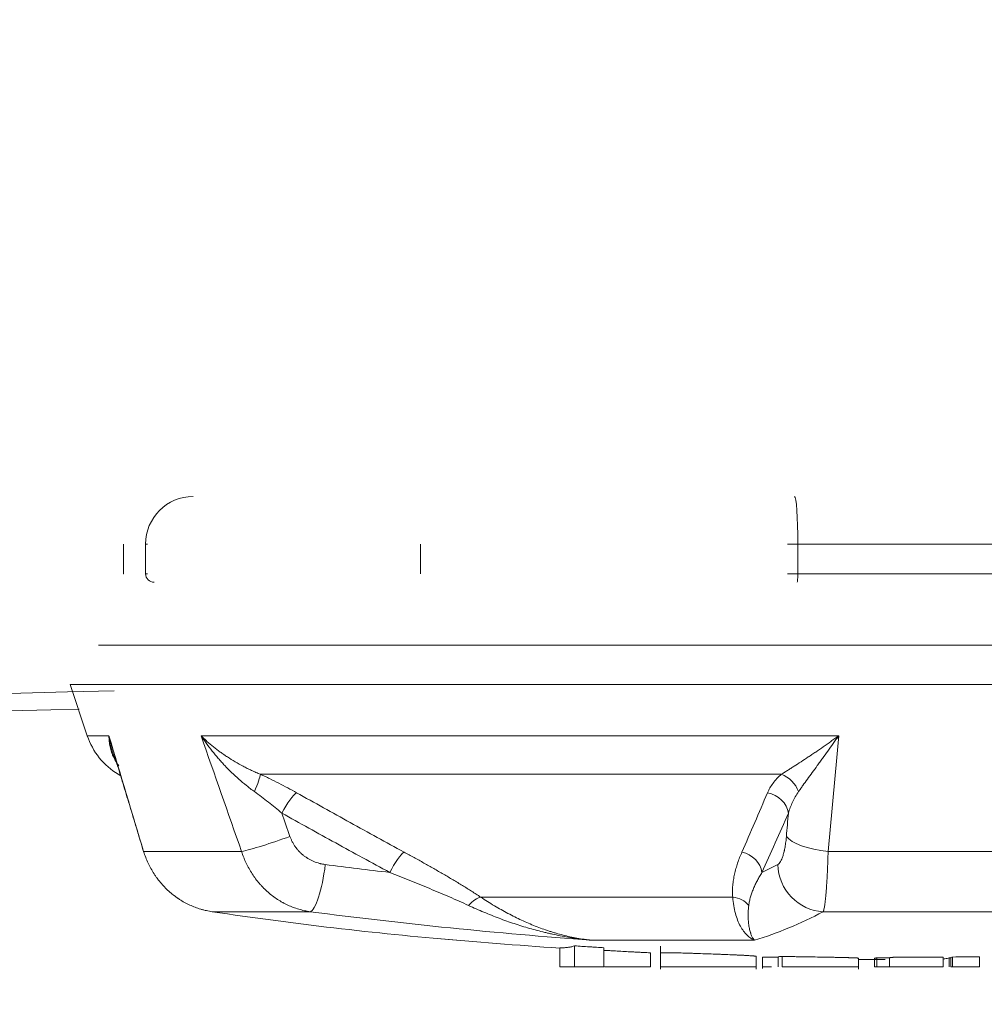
# Model space of a CAD drawing. Header units: millimetres. Extents: x 0 to 594, y 0 to 420.
# Tile 151 of 256: x 225.07 to 227.1, y 347.4 to 349.46. Entities that reach past the tile are written whole.
import ezdxf

# ---------------------------------------------------------------- set-up
doc = ezdxf.new("R2010")
doc.units = ezdxf.units.MM
doc.layers.add('1', color=7, linetype='Continuous', true_color=0xffffff)
doc.styles.add('Arial Unicode MS', font='txt')
doc.dimstyles.get("Standard").update_dxf_attribs({"dimtxt": 0.18, "dimasz": 0.18, "dimexe": 0.18, "dimexo": 0.0625, "dimgap": 0.09, "dimtad": 0, "dimtih": 1, "dimtoh": 1, "dimdec": 4, "dimzin": 0, "dimdsep": 46, "dimtxsty": 'Standard', "dimcen": 0.09, "dimadec": 0, "dimazin": 0, "dimtfac": 1, "dimtdec": 4, "dimtofl": 0, "dimtmove": 0, "dimatfit": 3, "dimfxl": 0, "dimtolj": 1, "dimtzin": 0, "dimarcsym": 0})

# ---------------------------------------------------------------- blocks, each defined once
blk = doc.blocks.new('_U2')
at = {"layer": '1', "color": 18, "lineweight": 13}
for p, q in [((142.3008, 334.4792), (142.3008, 394.7968)), ((368.28, 363.0393), (368.28, 394.7968)), ((142.3008, 392.7968), (235.4192, 392.7968)), ((368.28, 392.7968), (275.1617, 392.7968))]:
    blk.add_line(p, q, dxfattribs=at)
at = {"layer": '1', "color": 18}
for points in [[(142.3008, 392.7968), (145.8008, 393.7346), (145.8008, 391.8589)], [(368.28, 392.7968), (364.78, 391.8589), (364.78, 393.7346)]]:
    blk.add_solid(points, dxfattribs=at)
at = {"layer": '1', "color": 18, "linetype": 'Continuous', "lineweight": 13, "char_height": 2.5, "attachment_point": 7, "line_spacing_factor": 1.047437, "style": 'Arial Unicode MS'}
for s, insert in [('\\fArial Unicode MS|b0|i0;\\W1.0000; LIFT POINT SPAN', (244.1567, 390.9192)), ('\\fArial Unicode MS|b0|i0;\\W1.0000;4.5', (237.0517, 390.9192))]:
    blk.add_mtext(s, dxfattribs=dict(at, insert=insert))

msp = doc.modelspace()

# ---------------------------------------------------------------- linework, layer by layer
at = {"layer": '1', "color": 155, "linetype": 'Continuous', "lineweight": 18}
for p, q in [((225.2928, 348.3629), (225.2928, 348.3009)), ((228.6347, 348.1507), (225.2398, 348.1507)), ((225.1805, 348.0684), (225.2166, 347.9607)), ((225.2816, 347.8797), (225.2867, 347.8766)), ((225.3326, 347.7242), (225.3348, 347.7175)), ((225.6841, 347.5912), (225.4788, 347.5912)), ((227.3108, 347.5912), (226.7607, 347.5912)), ((226.2077, 347.4757), (226.2077, 347.5155)), ((226.2388, 347.4757), (226.2388, 347.5195)), ((226.3004, 347.4757), (226.3004, 347.5156)), ((226.4193, 347.5192), (226.4193, 347.4709)), ((226.3982, 347.4757), (226.3982, 347.5049)), ((226.6202, 347.4709), (226.6202, 347.4975)), ((226.633, 347.4958), (226.633, 347.4718)), ((226.6664, 347.4757), (226.6664, 347.4967)), ((226.6745, 347.4757), (226.6745, 347.4974)), ((226.8729, 347.4757), (226.8729, 347.4942)), ((226.8994, 347.4757), (226.8994, 347.4941)), ((227.0123, 347.4757), (227.0123, 347.496)), ((227.0251, 347.4757), (227.0251, 347.4942)), ((227.0285, 347.4942), (227.0251, 347.4942)), ((227.0285, 347.4757), (227.0285, 347.4951)), ((227.0318, 347.4757), (227.0318, 347.4961)), ((227.0885, 347.4757), (227.0885, 347.4967)), ((226.8346, 347.4704), (226.8346, 347.4937)), ((226.8681, 347.4757), (226.8681, 347.4934)), ((226.8729, 347.4757), (226.8994, 347.4757)), ((226.9967, 347.4757), (227.0001, 347.4757)), ((227.0285, 347.4757), (227.0318, 347.4757)), ((227.0318, 347.4757), (227.0885, 347.4757))]:
    msp.add_line(p, q, dxfattribs=at)
at = {"layer": '1', "color": 155, "linetype": 'Continuous', "lineweight": 13}
for p, q in [((225.3389, 348.3009), (225.3389, 348.3629)), ((225.3428, 348.3629), (225.3389, 348.3629)), ((225.916, 348.3629), (225.916, 348.3009)), ((226.7074, 348.3629), (226.6855, 348.3629)), ((227.3863, 348.3629), (226.7074, 348.3629)), ((226.7074, 348.3629), (226.7074, 348.3009)), ((225.2928, 348.3009), (225.293, 348.3009)), ((225.3389, 348.3009), (225.3428, 348.3009)), ((226.7074, 348.3009), (226.6855, 348.3009)), ((226.7074, 348.3009), (227.3863, 348.3009)), ((228.694, 348.0684), (225.1805, 348.0684)), ((225.262, 347.9607), (225.2166, 347.9607)), ((225.4552, 347.9607), (226.7932, 347.9607)), ((226.6727, 347.8797), (225.5798, 347.8797)), ((225.3348, 347.7175), (225.5404, 347.7175)), ((226.7709, 347.7175), (227.3216, 347.7175)), ((226.0419, 347.6218), (226.5709, 347.6218)), ((226.6164, 347.5314), (226.2735, 347.5314))]:
    msp.add_line(p, q, dxfattribs=at)
at = {"layer": '1', "color": 155, "linetype": 'Continuous', "lineweight": 18}
for centre, radius, start, end in [((225.3588, 348.0083), 0.15, 198.5, 239), ((226.9373, 358.5407), 11.05, 264.83506, 266.21464), ((226.9373, 358.5407), 11.05, 269.4679, 269.75642)]:
    msp.add_arc(centre, radius, start, end, dxfattribs=at)
at = {"layer": '1', "color": 155, "linetype": 'Continuous', "lineweight": 13}
for centre, major_axis, ratio, start_param, end_param in [((225.4387, 348.3629), (0, -0.1), 0.997723, 3.141593, 4.712389), ((226.7006, 348.3629), (0, 0.1), 0.06744, 4.712389, 6.283185), ((225.3569, 348.3009), (0, -0.018), 0.997723, 4.712389, 6.283185), ((226.7061, 348.3009), (0, 0.018), 0.06744, 3.141593, 4.712389), ((225.5587, 347.8368), (0.0207, 0.0455), 0.101867, 4.901398, 5.982234), ((226.6686, 347.8368), (-0.0323, 0.0381), 0.771767, 4.275849, 5.356685), ((225.635, 347.7982), (0.0244, 0.0436), 0.180429, 0.315661, 1.671268), ((226.6391, 347.7982), (-0.0458, 0.0201), 0.851832, 3.616823, 4.97243), ((225.6212, 347.7492), (0.0945, 0.0328), 0.068861, 3.662317, 4.90786), ((226.7805, 347.7492), (-0.0996, 0.0085), 0.325102, 0.25623, 1.501773), ((225.8615, 347.6736), (0.0238, 0.044), 0.181805, 0.345328, 1.668678), ((226.5836, 347.6736), (-0.0455, 0.0206), 0.858329, 3.627599, 4.950949), ((225.6954, 347.6903), (0.0129, 0.0992), 0.204001, 3.215611, 4.738862), ((227.0648, 358.5407), (0, 10.9376), 0.978628, 3.015243, 3.027963), ((226.3349, 358.5407), (0, -10.9376), 0.239668, 0.113629, 0.126349), ((226.7623, 347.6903), (-0.0468, 0.0884), 0.963116, 1.098817, 2.622068), ((226.0231, 347.579), (0.0276, 0.0417), 0.412805, 0.3968, 1.212326), ((226.5632, 347.579), (-0.0498, -0.0042), 0.863449, 3.670119, 4.485646)]:
    msp.add_ellipse(centre, major_axis=major_axis, ratio=ratio, start_param=start_param, end_param=end_param, dxfattribs=at)
at = {"layer": '1', "color": 155, "linetype": 'Continuous', "lineweight": 18}
for centre, major_axis, ratio, start_param, end_param in [((226.66, 358.5407), (0, 11.0375), 0.849276, 3.015243, 3.07008), ((227.0453, 358.5407), (0, -11.0375), 0.978628, 6.156836, 6.211673), ((226.4274, 358.5407), (0, 11.0375), 0.239668, 3.213105, 3.267942), ((226.9553, 358.5407), (0, -11.0468), 0.997723, 6.27571, 6.27811)]:
    msp.add_ellipse(centre, major_axis=major_axis, ratio=ratio, start_param=start_param, end_param=end_param, dxfattribs=at)
for points, knots in [([(218.7372, 347.8685), (218.8269, 347.8714), (221.0051, 347.9414), (223.1838, 348.0028), (225.2732, 348.0552)], [0, 0, 0, 0, 0.041184, 1, 1, 1, 1]), ([(225.2826, 347.8977), (225.2805, 347.9004), (225.2786, 347.9032), (225.2749, 347.9092), (225.2731, 347.9126), (225.2711, 347.9169), (225.2707, 347.9177), (225.2702, 347.919), (225.27, 347.9195), (225.2696, 347.9203), (225.2687, 347.9225), (225.2679, 347.9247), (225.2662, 347.9301), (225.2652, 347.9338), (225.2636, 347.9412), (225.2631, 347.945), (225.2625, 347.9508), (225.2622, 347.9537), (225.2621, 347.9572), (225.262, 347.9589), (225.262, 347.9598), (225.262, 347.9602), (225.262, 347.9604), (225.262, 347.9604), (225.262, 347.9605), (225.262, 347.9606), (225.262, 347.9607)], [0, 0, 0, 0, 0.149298, 0.149298, 0.319439, 0.319439, 0.361974, 0.361974, 0.383241, 0.383241, 0.404509, 0.489579, 0.489579, 0.659719, 0.659719, 0.82986, 0.82986, 0.91493, 0.957465, 0.978732, 0.989366, 0.994683, 0.994683, 0.997342, 0.997342, 1, 1, 1, 1]), ([(225.262, 347.9607), (225.262, 347.9606), (225.2621, 347.9605), (225.2621, 347.9603), (225.2621, 347.9602), (225.2621, 347.9602), (225.2621, 347.96), (225.2622, 347.9595), (225.2624, 347.9583), (225.2628, 347.9559), (225.2637, 347.9512), (225.2645, 347.9471), (225.2663, 347.9391), (225.2676, 347.9338), (225.2706, 347.9234), (225.2727, 347.9169), (225.2751, 347.9105), (225.276, 347.908), (225.2765, 347.9067), (225.278, 347.9029), (225.2791, 347.9005), (225.2802, 347.8979), (225.2802, 347.8978), (225.2803, 347.8978)], [0, 0, 0, 0, 0.003892, 0.005837, 0.005837, 0.007783, 0.007783, 0.015567, 0.031133, 0.062267, 0.124533, 0.249066, 0.249066, 0.498132, 0.498132, 0.747198, 0.809465, 0.809465, 0.871731, 0.871731, 0.996264, 0.996264, 1, 1, 1, 1]), ([(225.5671, 347.8433), (225.5643, 347.8454), (225.5586, 347.8496), (225.5531, 347.8539), (225.545, 347.8604), (225.5397, 347.8649), (225.5294, 347.874), (225.5244, 347.8787), (225.5146, 347.8882), (225.5098, 347.893), (225.5028, 347.9005), (225.5005, 347.9029), (225.4971, 347.9067), (225.4959, 347.908), (225.4937, 347.9105), (225.4881, 347.9169), (225.4785, 347.9285), (225.4704, 347.9391), (225.4646, 347.9471), (225.4617, 347.9512), (225.4584, 347.9559), (225.4568, 347.9583), (225.456, 347.9595), (225.4557, 347.96), (225.4555, 347.9602), (225.4555, 347.9602), (225.4554, 347.9603), (225.4554, 347.9605), (225.4553, 347.9606), (225.4552, 347.9607)], [0, 0, 0, 0, 0.0625, 0.125, 0.125, 0.25, 0.25, 0.375, 0.375, 0.5, 0.5, 0.5625, 0.5625, 0.59375, 0.59375, 0.625, 0.75, 0.875, 0.875, 0.9375, 0.96875, 0.984375, 0.992188, 0.996094, 0.996094, 0.99707, 0.99707, 0.998047, 1, 1, 1, 1]), ([(225.4552, 347.9607), (225.4553, 347.9606), (225.4553, 347.9605), (225.4555, 347.9604), (225.4555, 347.9604), (225.4557, 347.9602), (225.4561, 347.9598), (225.457, 347.9589), (225.4588, 347.9572), (225.4624, 347.9537), (225.4655, 347.9508), (225.472, 347.945), (225.4809, 347.9374), (225.4905, 347.9301), (225.4979, 347.9247), (225.501, 347.9225), (225.5042, 347.9203), (225.5055, 347.9195), (225.5061, 347.919), (225.5081, 347.9177), (225.5094, 347.9169), (225.5159, 347.9126), (225.5213, 347.9092), (225.5322, 347.9028), (225.5378, 347.8996), (225.5464, 347.8951), (225.5522, 347.8921), (225.5612, 347.8878), (225.5704, 347.8836), (225.5766, 347.881), (225.5798, 347.8797)], [0, 0, 0, 0, 0.001953, 0.001953, 0.003906, 0.003906, 0.007813, 0.015625, 0.03125, 0.0625, 0.125, 0.125, 0.25, 0.375, 0.375, 0.4375, 0.453125, 0.453125, 0.46875, 0.46875, 0.5, 0.5, 0.625, 0.625, 0.75, 0.75, 0.8125, 0.875, 0.9375, 1, 1, 1, 1]), ([(226.6727, 347.8797), (226.6748, 347.881), (226.6791, 347.8836), (226.6857, 347.8878), (226.6926, 347.8921), (226.6973, 347.8951), (226.7044, 347.8996), (226.7092, 347.9028), (226.7191, 347.9092), (226.7241, 347.9126), (226.7305, 347.9169), (226.7318, 347.9177), (226.7338, 347.919), (226.7344, 347.9195), (226.7357, 347.9203), (226.739, 347.9225), (226.7422, 347.9247), (226.7501, 347.9301), (226.7554, 347.9338), (226.7661, 347.9412), (226.7715, 347.945), (226.7796, 347.9508), (226.7837, 347.9537), (226.7884, 347.9572), (226.7908, 347.9589), (226.792, 347.9598), (226.7925, 347.9602), (226.7928, 347.9604), (226.7929, 347.9604), (226.7931, 347.9605), (226.7931, 347.9606), (226.7932, 347.9607)], [0, 0, 0, 0, 0.0625, 0.125, 0.1875, 0.25, 0.25, 0.375, 0.375, 0.5, 0.5, 0.53125, 0.53125, 0.546875, 0.546875, 0.5625, 0.625, 0.625, 0.75, 0.75, 0.875, 0.875, 0.9375, 0.96875, 0.984375, 0.992188, 0.996094, 0.996094, 0.998047, 0.998047, 1, 1, 1, 1]), ([(226.7932, 347.9607), (226.7932, 347.9606), (226.7931, 347.9605), (226.793, 347.9603), (226.7929, 347.9602), (226.7929, 347.9602), (226.7927, 347.96), (226.7924, 347.9595), (226.7915, 347.9583), (226.7898, 347.9559), (226.7865, 347.9512), (226.7836, 347.9471), (226.7779, 347.9391), (226.7741, 347.9338), (226.7665, 347.9234), (226.7619, 347.9169), (226.7573, 347.9105), (226.7554, 347.908), (226.7545, 347.9067), (226.7518, 347.9029), (226.75, 347.9005), (226.7446, 347.893), (226.7411, 347.8882), (226.7342, 347.8787), (226.7308, 347.874), (226.7243, 347.8649), (226.721, 347.8604), (226.7164, 347.8539), (226.7133, 347.8496), (226.7104, 347.8454), (226.7089, 347.8433)], [0, 0, 0, 0, 0.001953, 0.00293, 0.00293, 0.003906, 0.003906, 0.007813, 0.015625, 0.03125, 0.0625, 0.125, 0.125, 0.25, 0.25, 0.375, 0.40625, 0.40625, 0.4375, 0.4375, 0.5, 0.5, 0.625, 0.625, 0.75, 0.75, 0.875, 0.875, 0.9375, 1, 1, 1, 1]), ([(225.5798, 347.8797), (225.5831, 347.8782), (225.5896, 347.8752), (225.596, 347.8721), (225.6056, 347.8675), (225.612, 347.8643), (225.6247, 347.8578), (225.6309, 347.8545), (225.6434, 347.8479), (225.6496, 347.8445), (225.6558, 347.841)], [0, 0, 0, 0, 0.125, 0.25, 0.25, 0.5, 0.5, 0.75, 0.75, 1, 1, 1, 1]), ([(226.6438, 347.841), (226.6453, 347.8445), (226.647, 347.8479), (226.6508, 347.8545), (226.6529, 347.8578), (226.6577, 347.8643), (226.6603, 347.8675), (226.6647, 347.8721), (226.6677, 347.8752), (226.671, 347.8782), (226.6727, 347.8797)], [0, 0, 0, 0, 0.25, 0.25, 0.5, 0.5, 0.75, 0.75, 0.875, 1, 1, 1, 1]), ([(225.6248, 347.7982), (225.6201, 347.8021), (225.6155, 347.806), (225.606, 347.8137), (225.6013, 347.8175), (225.5917, 347.825), (225.5868, 347.8287), (225.5771, 347.8361), (225.5721, 347.8397), (225.5671, 347.8433)], [0, 0, 0, 0, 0.25, 0.25, 0.5, 0.5, 0.75, 0.75, 1, 1, 1, 1]), ([(225.6558, 347.841), (225.6932, 347.82), (225.7307, 347.7991), (225.8058, 347.7576), (225.8434, 347.7369), (225.8811, 347.7165)], [0, 0, 0, 0, 0.5, 0.5, 1, 1, 1, 1]), ([(226.5901, 347.7165), (226.599, 347.7369), (226.608, 347.7576), (226.6259, 347.7991), (226.6348, 347.82), (226.6438, 347.841)], [0, 0, 0, 0, 0.5, 0.5, 1, 1, 1, 1]), ([(226.7089, 347.8433), (226.7064, 347.8397), (226.7041, 347.8361), (226.6999, 347.8287), (226.698, 347.825), (226.6945, 347.8175), (226.6929, 347.8137), (226.69, 347.806), (226.6887, 347.8021), (226.6876, 347.7982)], [0, 0, 0, 0, 0.25, 0.25, 0.5, 0.5, 0.75, 0.75, 1, 1, 1, 1]), ([(225.3348, 347.7175), (225.3361, 347.7133), (225.339, 347.705), (225.3441, 347.6932), (225.35, 347.6817), (225.3544, 347.6743), (225.3579, 347.6689), (225.3597, 347.6663), (225.3616, 347.6636), (225.3625, 347.6623), (225.3628, 347.6619), (225.3635, 347.661), (225.3663, 347.6572), (225.372, 347.6501), (225.3806, 347.6408), (225.3898, 347.6322), (225.3962, 347.6269), (225.4013, 347.6232), (225.4029, 347.6219), (225.4051, 347.6204), (225.4055, 347.6201), (225.4064, 347.6195), (225.4077, 347.6186), (225.4125, 347.6154), (225.4205, 347.6106), (225.4315, 347.605), (225.4428, 347.6003), (225.4506, 347.5976), (225.4556, 347.5962), (225.4566, 347.5959), (225.4586, 347.5953), (225.4596, 347.5951), (225.4626, 347.5943), (225.4686, 347.5929), (225.4747, 347.5918), (225.4788, 347.5912)], [0, 0, 0, 0, 0.0625, 0.125, 0.1875, 0.25, 0.25, 0.28125, 0.296875, 0.296875, 0.304688, 0.304688, 0.3125, 0.375, 0.4375, 0.5, 0.5625, 0.5625, 0.59375, 0.59375, 0.601563, 0.601563, 0.609375, 0.625, 0.6875, 0.75, 0.8125, 0.875, 0.875, 0.890625, 0.890625, 0.90625, 0.90625, 0.9375, 1, 1, 1, 1]), ([(225.6841, 347.5912), (225.6801, 347.5918), (225.672, 347.5932), (225.6602, 347.5963), (225.6487, 347.6002), (225.6411, 347.6034), (225.6355, 347.606), (225.6327, 347.6073), (225.6295, 347.609), (225.6281, 347.6097), (225.6272, 347.6102), (225.6268, 347.6105), (225.6227, 347.6127), (225.6155, 347.617), (225.6054, 347.6242), (225.5957, 347.6321), (225.5895, 347.6378), (225.5851, 347.6423), (225.5829, 347.6446), (225.5807, 347.647), (225.5793, 347.6485), (225.5786, 347.6493), (225.5751, 347.6534), (225.5697, 347.66), (225.5624, 347.6705), (225.5558, 347.6815), (225.5518, 347.6891), (225.549, 347.695), (225.5477, 347.698), (225.5464, 347.701), (225.5456, 347.703), (225.5452, 347.704), (225.5432, 347.7091), (225.5417, 347.7133), (225.5404, 347.7175)], [0, 0, 0, 0, 0.0625, 0.125, 0.1875, 0.25, 0.25, 0.28125, 0.296875, 0.304687, 0.304687, 0.3125, 0.3125, 0.375, 0.4375, 0.5, 0.5625, 0.5625, 0.59375, 0.609375, 0.609375, 0.625, 0.625, 0.6875, 0.75, 0.8125, 0.875, 0.875, 0.90625, 0.921875, 0.921875, 0.9375, 0.9375, 1, 1, 1, 1]), ([(225.8811, 347.7165), (225.8882, 347.7126), (225.9022, 347.705), (225.923, 347.6934), (225.9367, 347.6856), (225.9504, 347.6778), (225.9572, 347.6739), (225.9706, 347.6661), (225.9773, 347.6621), (225.9906, 347.6542), (225.9971, 347.6502), (226.0102, 347.6422), (226.0166, 347.6382), (226.0262, 347.6321), (226.0325, 347.628), (226.0388, 347.6239), (226.0419, 347.6218)], [0, 0, 0, 0, 0.125, 0.25, 0.375, 0.375, 0.5, 0.5, 0.625, 0.625, 0.75, 0.75, 0.875, 0.875, 0.9375, 1, 1, 1, 1]), ([(226.5709, 347.6218), (226.5707, 347.6239), (226.5704, 347.628), (226.5703, 347.6321), (226.5704, 347.6382), (226.5705, 347.6422), (226.5712, 347.6502), (226.5717, 347.6542), (226.573, 347.6621), (226.5737, 347.6661), (226.5754, 347.6739), (226.5764, 347.6778), (226.5786, 347.6856), (226.581, 347.6934), (226.5852, 347.705), (226.5884, 347.7126), (226.5901, 347.7165)], [0, 0, 0, 0, 0.0625, 0.125, 0.125, 0.25, 0.25, 0.375, 0.375, 0.5, 0.5, 0.625, 0.625, 0.75, 0.875, 1, 1, 1, 1]), ([(226.7709, 347.7175), (226.7708, 347.7133), (226.7706, 347.705), (226.7701, 347.6932), (226.7697, 347.6817), (226.7694, 347.6743), (226.7691, 347.6689), (226.7689, 347.6663), (226.7688, 347.6636), (226.7687, 347.6623), (226.7687, 347.6619), (226.7687, 347.661), (226.7684, 347.6572), (226.768, 347.6501), (226.7674, 347.6408), (226.7667, 347.6322), (226.7662, 347.6269), (226.7659, 347.6232), (226.7657, 347.6219), (226.7656, 347.6204), (226.7656, 347.6201), (226.7655, 347.6195), (226.7654, 347.6186), (226.7651, 347.6154), (226.7645, 347.6106), (226.7638, 347.605), (226.763, 347.6003), (226.7625, 347.5976), (226.7622, 347.5962), (226.7621, 347.5959), (226.762, 347.5953), (226.7619, 347.5951), (226.7617, 347.5943), (226.7614, 347.5929), (226.761, 347.5918), (226.7607, 347.5912)], [0, 0, 0, 0, 0.0625, 0.125, 0.1875, 0.25, 0.25, 0.28125, 0.296875, 0.296875, 0.304687, 0.304687, 0.3125, 0.375, 0.4375, 0.5, 0.5625, 0.5625, 0.59375, 0.59375, 0.601562, 0.601562, 0.609375, 0.625, 0.6875, 0.75, 0.8125, 0.875, 0.875, 0.890625, 0.890625, 0.90625, 0.90625, 0.9375, 1, 1, 1, 1]), ([(226.0166, 347.6043), (226.01, 347.6073), (226.0034, 347.6103), (225.99, 347.6163), (225.9832, 347.6193), (225.9696, 347.6251), (225.9628, 347.6281), (225.9491, 347.6339), (225.9422, 347.6367), (225.9284, 347.6425), (225.9145, 347.6482), (225.8935, 347.6567), (225.8724, 347.6652), (225.8583, 347.6708), (225.8512, 347.6736)], [0, 0, 0, 0, 0.125, 0.125, 0.25, 0.25, 0.375, 0.375, 0.5, 0.5, 0.625, 0.75, 0.875, 1, 1, 1, 1]), ([(226.6321, 347.6736), (226.6304, 347.6708), (226.627, 347.6652), (226.6224, 347.6567), (226.6195, 347.6511), (226.6168, 347.6454), (226.6155, 347.6425), (226.6131, 347.6367), (226.612, 347.6339), (226.6099, 347.6281), (226.6089, 347.6251), (226.6072, 347.6193), (226.6065, 347.6163), (226.6052, 347.6103), (226.6047, 347.6073), (226.6044, 347.6043)], [0, 0, 0, 0, 0.125, 0.25, 0.375, 0.375, 0.5, 0.5, 0.625, 0.625, 0.75, 0.75, 0.875, 0.875, 1, 1, 1, 1]), ([(226.0419, 347.6218), (226.0515, 347.6155), (226.0611, 347.6095), (226.0802, 347.5981), (226.0897, 347.5928), (226.1088, 347.5826), (226.1183, 347.5779), (226.1374, 347.569), (226.147, 347.5648), (226.1662, 347.5572), (226.1758, 347.5537), (226.188, 347.5497), (226.1904, 347.549), (226.1953, 347.5475), (226.1977, 347.5467), (226.205, 347.5446), (226.2099, 347.5433), (226.2245, 347.5396), (226.2342, 347.5374), (226.2489, 347.5348), (226.2563, 347.5336), (226.2649, 347.5324), (226.2692, 347.5319), (226.2712, 347.5316), (226.272, 347.5316), (226.2722, 347.5315), (226.2724, 347.5315), (226.2725, 347.5315), (226.2729, 347.5315), (226.2732, 347.5314), (226.2735, 347.5314)], [0, 0, 0, 0, 0.125, 0.125, 0.25, 0.25, 0.375, 0.375, 0.5, 0.5, 0.625, 0.625, 0.65625, 0.65625, 0.6875, 0.6875, 0.75, 0.75, 0.875, 0.875, 0.9375, 0.96875, 0.984375, 0.992188, 0.994141, 0.995117, 0.995117, 0.996094, 0.996094, 1, 1, 1, 1]), ([(226.6164, 347.5314), (226.6163, 347.5314), (226.6162, 347.5315), (226.6161, 347.5315), (226.6161, 347.5315), (226.6161, 347.5315), (226.616, 347.5316), (226.6158, 347.5316), (226.6152, 347.5319), (226.6141, 347.5324), (226.6117, 347.5336), (226.6098, 347.5348), (226.6058, 347.5374), (226.6032, 347.5396), (226.5995, 347.5433), (226.5982, 347.5446), (226.5964, 347.5467), (226.5958, 347.5475), (226.5946, 347.549), (226.594, 347.5497), (226.5911, 347.5537), (226.5889, 347.5572), (226.5847, 347.5648), (226.5828, 347.569), (226.5793, 347.5779), (226.5777, 347.5826), (226.575, 347.5928), (226.5738, 347.5981), (226.5719, 347.6095), (226.5713, 347.6155), (226.5709, 347.6218)], [0, 0, 0, 0, 0.003906, 0.003906, 0.004883, 0.004883, 0.005859, 0.007812, 0.015625, 0.03125, 0.0625, 0.125, 0.125, 0.25, 0.25, 0.3125, 0.3125, 0.34375, 0.34375, 0.375, 0.375, 0.5, 0.5, 0.625, 0.625, 0.75, 0.75, 0.875, 0.875, 1, 1, 1, 1]), ([(226.2735, 347.5314), (226.2731, 347.5314), (226.2728, 347.5315), (226.2721, 347.5315), (226.2718, 347.5316), (226.2708, 347.5317), (226.2687, 347.5319), (226.2667, 347.5321), (226.2626, 347.5325), (226.2599, 347.5328), (226.2518, 347.5338), (226.2464, 347.5345), (226.2303, 347.5369), (226.2141, 347.5396), (226.198, 347.5429), (226.1899, 347.5446), (226.1872, 347.5452), (226.1818, 347.5465), (226.1792, 347.5471), (226.1658, 347.5503), (226.1551, 347.5531), (226.1337, 347.5593), (226.1231, 347.5626), (226.1018, 347.5697), (226.0912, 347.5734), (226.0699, 347.5815), (226.0593, 347.5857), (226.038, 347.5946), (226.0273, 347.5993), (226.0166, 347.6043)], [0, 0, 0, 0, 0.003906, 0.003906, 0.007813, 0.007813, 0.015625, 0.03125, 0.03125, 0.0625, 0.0625, 0.125, 0.125, 0.25, 0.3125, 0.3125, 0.34375, 0.34375, 0.375, 0.375, 0.5, 0.5, 0.625, 0.625, 0.75, 0.75, 0.875, 0.875, 1, 1, 1, 1]), ([(226.6044, 347.6043), (226.6038, 347.5993), (226.6035, 347.5946), (226.6031, 347.5857), (226.6031, 347.5815), (226.6034, 347.5734), (226.6037, 347.5697), (226.6045, 347.5626), (226.6051, 347.5593), (226.6063, 347.5531), (226.607, 347.5503), (226.608, 347.5471), (226.6083, 347.5465), (226.6087, 347.5452), (226.6089, 347.5446), (226.6095, 347.5429), (226.6109, 347.5396), (226.6123, 347.5369), (226.6138, 347.5345), (226.6143, 347.5338), (226.6151, 347.5328), (226.6154, 347.5325), (226.6158, 347.5321), (226.6159, 347.5319), (226.6161, 347.5317), (226.6162, 347.5316), (226.6163, 347.5315), (226.6163, 347.5315), (226.6164, 347.5314), (226.6164, 347.5314)], [0, 0, 0, 0, 0.125, 0.125, 0.25, 0.25, 0.375, 0.375, 0.5, 0.5, 0.625, 0.625, 0.65625, 0.65625, 0.6875, 0.6875, 0.75, 0.875, 0.875, 0.9375, 0.9375, 0.96875, 0.96875, 0.984375, 0.992188, 0.992188, 0.996094, 0.996094, 1, 1, 1, 1]), ([(226.2388, 347.5195), (226.2371, 347.5188), (226.2352, 347.5182), (226.2309, 347.5172), (226.2285, 347.5168), (226.2235, 347.5161), (226.2208, 347.5159), (226.2148, 347.5155), (226.2115, 347.5155), (226.2077, 347.5155)], [0, 0, 0, 0, 0.25, 0.25, 0.5, 0.5, 0.75, 0.75, 1, 1, 1, 1]), ([(226.3004, 347.5156), (226.2953, 347.5159), (226.2902, 347.5162), (226.2825, 347.5167), (226.2799, 347.5168), (226.276, 347.5171), (226.2747, 347.5172), (226.2722, 347.5173), (226.2709, 347.5174), (226.2645, 347.5178), (226.2594, 347.5181), (226.2491, 347.5188), (226.244, 347.5191), (226.2388, 347.5195)], [0, 0, 0, 0, 0.25, 0.25, 0.375, 0.375, 0.4375, 0.4375, 0.5, 0.5, 0.75, 0.75, 1, 1, 1, 1]), ([(226.3982, 347.5049), (226.393, 347.5051), (226.3879, 347.5054), (226.3801, 347.5058), (226.3762, 347.506), (226.3723, 347.5062), (226.3697, 347.5063), (226.3685, 347.5064), (226.3646, 347.5066), (226.362, 347.5067), (226.3568, 347.507), (226.3491, 347.5074), (226.3413, 347.5078), (226.331, 347.5084), (226.3258, 347.5087), (226.3181, 347.5091), (226.3155, 347.5093), (226.3103, 347.5096), (226.3077, 347.5097), (226.3036, 347.51), (226.302, 347.5101), (226.3004, 347.5101)], [0, 0, 0, 0, 0.158623, 0.158623, 0.237935, 0.277591, 0.277591, 0.317246, 0.317246, 0.396558, 0.396558, 0.475869, 0.634493, 0.634493, 0.793116, 0.793116, 0.872427, 0.872427, 0.951739, 0.951739, 1, 1, 1, 1]), ([(226.6202, 347.4974), (226.6202, 347.4975), (226.6202, 347.4975), (226.62, 347.4975), (226.62, 347.4976), (226.6193, 347.4978), (226.6182, 347.4979), (226.616, 347.4981), (226.6155, 347.4982), (226.6145, 347.4983), (226.6139, 347.4983), (226.6121, 347.4985), (226.6094, 347.4987), (226.6061, 347.4989), (226.6034, 347.4991), (226.602, 347.4991), (226.6006, 347.4992), (226.5996, 347.4993), (226.5991, 347.4993), (226.5975, 347.4994), (226.5965, 347.4995), (226.5943, 347.4996), (226.591, 347.4998), (226.5873, 347.4999), (226.5835, 347.5001), (226.5823, 347.5002), (226.5803, 347.5003), (226.5796, 347.5003), (226.5783, 347.5004), (226.5762, 347.5004), (226.5742, 347.5005), (226.5715, 347.5007), (226.5701, 347.5007), (226.5631, 347.501), (226.5574, 347.5012), (226.5487, 347.5016), (226.5458, 347.5017), (226.5399, 347.5019), (226.537, 347.502), (226.5283, 347.5024), (226.5224, 347.5026), (226.5107, 347.503), (226.5049, 347.5032), (226.4976, 347.5035), (226.4962, 347.5036), (226.4933, 347.5036), (226.4918, 347.5037), (226.4876, 347.5038), (226.482, 347.504), (226.4753, 347.5042), (226.4713, 347.5043), (226.4687, 347.5044), (226.4675, 347.5044), (226.4637, 347.5045), (226.4613, 347.5046), (226.4579, 347.5047), (226.4567, 347.5047), (226.4545, 347.5047), (226.4534, 347.5048), (226.4502, 347.5048), (226.4482, 347.5049), (226.4443, 347.5049), (226.4425, 347.505), (226.4375, 347.505), (226.4346, 347.505), (226.4314, 347.505), (226.4308, 347.505), (226.4296, 347.505), (226.4279, 347.505), (226.4265, 347.505), (226.4238, 347.5049), (226.4224, 347.5049), (226.4208, 347.5048), (226.4204, 347.5047), (226.4199, 347.5047), (226.4198, 347.5047), (226.4196, 347.5046), (226.4195, 347.5046), (226.4193, 347.5045), (226.4193, 347.5045), (226.4193, 347.5045)], [0, 0, 0, 0, 0.013724, 0.013724, 0.027699, 0.027699, 0.083601, 0.083601, 0.097577, 0.097577, 0.111552, 0.111552, 0.139503, 0.167454, 0.167454, 0.181429, 0.188417, 0.188417, 0.195405, 0.195405, 0.20938, 0.20938, 0.223356, 0.251307, 0.251307, 0.265282, 0.265282, 0.27227, 0.27227, 0.279258, 0.293233, 0.293233, 0.307209, 0.307209, 0.36311, 0.36311, 0.391061, 0.391061, 0.419012, 0.419012, 0.474914, 0.474914, 0.530816, 0.530816, 0.544791, 0.544791, 0.558767, 0.558767, 0.586718, 0.614669, 0.628644, 0.628644, 0.64262, 0.64262, 0.67057, 0.67057, 0.684546, 0.684546, 0.698521, 0.698521, 0.726472, 0.726472, 0.754423, 0.754423, 0.810325, 0.810325, 0.824301, 0.824301, 0.838276, 0.866227, 0.866227, 0.922129, 0.922129, 0.95008, 0.95008, 0.964055, 0.964055, 0.978031, 0.978031, 1, 1, 1, 1]), ([(226.6662, 347.4956), (226.666, 347.4956), (226.6658, 347.4956), (226.6645, 347.4957), (226.6635, 347.4957), (226.6614, 347.4957), (226.6604, 347.4957), (226.6574, 347.4958), (226.6555, 347.4958), (226.6518, 347.4958), (226.65, 347.4959), (226.6475, 347.4959), (226.6467, 347.4959), (226.6451, 347.4959), (226.6443, 347.4959), (226.6421, 347.4959), (226.6408, 347.4959), (226.639, 347.4959), (226.6385, 347.4959), (226.6374, 347.4959), (226.637, 347.4959), (226.6361, 347.4959), (226.6357, 347.4959), (226.635, 347.4959), (226.6341, 347.4959), (226.6335, 347.4958), (226.6332, 347.4958), (226.6331, 347.4958), (226.6331, 347.4958), (226.633, 347.4958), (226.633, 347.4958)], [0, 0, 0, 0, 0.01189, 0.01189, 0.068509, 0.068509, 0.125127, 0.125127, 0.238365, 0.238365, 0.351602, 0.351602, 0.408221, 0.408221, 0.46484, 0.46484, 0.578077, 0.578077, 0.634696, 0.634696, 0.691315, 0.691315, 0.747933, 0.747933, 0.804552, 0.91779, 0.91779, 0.974408, 0.974408, 1, 1, 1, 1]), ([(226.6745, 347.4974), (226.6739, 347.4973), (226.6732, 347.4973), (226.6722, 347.4972), (226.6719, 347.4971), (226.6714, 347.4971), (226.6712, 347.4971), (226.671, 347.4971), (226.6708, 347.497), (226.6704, 347.497), (226.6701, 347.497), (226.6694, 347.4969), (226.669, 347.4969), (226.6679, 347.4968), (226.6671, 347.4968), (226.6664, 347.4967)], [0, 0, 0, 0, 0.25, 0.25, 0.375, 0.375, 0.4375, 0.4375, 0.5, 0.5, 0.625, 0.625, 0.75, 0.75, 1, 1, 1, 1]), ([(226.8346, 347.4936), (226.8346, 347.4937), (226.8346, 347.4937), (226.8346, 347.4937), (226.8345, 347.4937), (226.8343, 347.4938), (226.834, 347.4938), (226.8334, 347.4939), (226.8329, 347.494), (226.8321, 347.494), (226.8318, 347.4941), (226.8311, 347.4941), (226.8307, 347.4941), (226.8295, 347.4942), (226.8286, 347.4942), (226.8273, 347.4943), (226.827, 347.4943), (226.8264, 347.4943), (226.8261, 347.4943), (226.8252, 347.4944), (226.8234, 347.4944), (226.8201, 347.4945), (226.8166, 347.4947), (226.8143, 347.4947), (226.8127, 347.4948), (226.812, 347.4948), (226.808, 347.4949), (226.8048, 347.4949), (226.8006, 347.495), (226.7997, 347.4951), (226.798, 347.4951), (226.7955, 347.4951), (226.7929, 347.4952), (226.7894, 347.4953), (226.7877, 347.4953), (226.7842, 347.4954), (226.7789, 347.4955), (226.7737, 347.4956), (226.7684, 347.4957), (226.7666, 347.4957), (226.7631, 347.4958), (226.7613, 347.4958), (226.7525, 347.496), (226.7454, 347.4961), (226.7348, 347.4963), (226.7312, 347.4963), (226.7241, 347.4965), (226.7205, 347.4965), (226.7134, 347.4967), (226.7099, 347.4967), (226.7028, 347.4968), (226.6992, 347.4969), (226.6886, 347.4971), (226.6816, 347.4972), (226.6745, 347.4974)], [0, 0, 0, 0, 0.013891, 0.013891, 0.028183, 0.028183, 0.056766, 0.056766, 0.085348, 0.085348, 0.09964, 0.09964, 0.113931, 0.113931, 0.142514, 0.142514, 0.14966, 0.14966, 0.156806, 0.156806, 0.171097, 0.19968, 0.228263, 0.242554, 0.242554, 0.256846, 0.256846, 0.314011, 0.314011, 0.328303, 0.328303, 0.342594, 0.371177, 0.371177, 0.39976, 0.39976, 0.428343, 0.485508, 0.485508, 0.514091, 0.514091, 0.542674, 0.542674, 0.657006, 0.657006, 0.714171, 0.714171, 0.771337, 0.771337, 0.828503, 0.828503, 0.885669, 0.885669, 1, 1, 1, 1]), ([(226.8729, 347.4942), (226.8727, 347.4942), (226.8725, 347.4942), (226.8722, 347.4941), (226.8716, 347.494), (226.871, 347.4939), (226.8703, 347.4937), (226.87, 347.4937), (226.8694, 347.4936), (226.8692, 347.4935), (226.8688, 347.4935), (226.8687, 347.4935), (226.8684, 347.4934), (226.8682, 347.4934), (226.8681, 347.4934)], [0, 0, 0, 0, 0.125, 0.125, 0.25, 0.5, 0.5, 0.75, 0.75, 0.875, 0.875, 0.9375, 0.9375, 1, 1, 1, 1]), ([(227.0123, 347.496), (227.0057, 347.4961), (226.9991, 347.4961), (226.9856, 347.4961), (226.9788, 347.4961), (226.9703, 347.4961), (226.9685, 347.4961), (226.9651, 347.4961), (226.9634, 347.4961), (226.9599, 347.4961), (226.9581, 347.4961), (226.9547, 347.4961), (226.9512, 347.4961), (226.9477, 347.4961), (226.9451, 347.4961), (226.9443, 347.4961), (226.9426, 347.4961), (226.9417, 347.496), (226.9374, 347.496), (226.9341, 347.496), (226.9292, 347.4959), (226.9276, 347.4959), (226.9253, 347.4959), (226.9245, 347.4959), (226.923, 347.4959), (226.9223, 347.4958), (226.92, 347.4958), (226.9186, 347.4958), (226.9159, 347.4957), (226.9146, 347.4957), (226.9128, 347.4956), (226.9122, 347.4956), (226.9111, 347.4956), (226.9106, 347.4956), (226.9091, 347.4955), (226.9083, 347.4955), (226.9071, 347.4954), (226.9067, 347.4954), (226.9061, 347.4953), (226.9057, 347.4953), (226.9049, 347.4952), (226.9044, 347.4952), (226.9037, 347.4951), (226.9035, 347.4951), (226.9032, 347.495), (226.9027, 347.495), (226.9022, 347.4949), (226.9014, 347.4948), (226.901, 347.4947), (226.9003, 347.4945), (226.9, 347.4944), (226.8997, 347.4943), (226.8997, 347.4942), (226.8995, 347.4942), (226.8994, 347.4941), (226.8994, 347.4941)], [0, 0, 0, 0, 0.125, 0.125, 0.25, 0.25, 0.28125, 0.28125, 0.3125, 0.3125, 0.34375, 0.34375, 0.375, 0.40625, 0.40625, 0.421875, 0.421875, 0.4375, 0.4375, 0.5, 0.5, 0.53125, 0.53125, 0.546875, 0.546875, 0.5625, 0.5625, 0.59375, 0.59375, 0.625, 0.625, 0.640625, 0.640625, 0.65625, 0.65625, 0.6875, 0.6875, 0.703125, 0.703125, 0.71875, 0.71875, 0.75, 0.75, 0.765625, 0.765625, 0.78125, 0.8125, 0.8125, 0.875, 0.875, 0.9375, 0.9375, 0.96875, 0.96875, 1, 1, 1, 1]), ([(227.0251, 347.4942), (227.0237, 347.4938), (227.0223, 347.4934), (227.0192, 347.4928), (227.0175, 347.4925), (227.0148, 347.4921), (227.0138, 347.492), (227.0127, 347.4918), (227.0125, 347.4918), (227.0123, 347.4918)], [0, 0, 0, 0, 0.384921, 0.384921, 0.769841, 0.769841, 0.962302, 0.962302, 1, 1, 1, 1]), ([(226.2077, 347.4757), (226.2143, 347.4757), (226.2203, 347.4757), (226.2313, 347.4757), (226.2356, 347.4757), (226.2388, 347.4757)], [0, 0, 0, 0, 0.5, 0.5, 1, 1, 1, 1]), ([(226.2388, 347.4757), (226.2521, 347.4757), (226.2632, 347.4757), (226.2779, 347.4757), (226.2874, 347.4757), (226.3004, 347.4757)], [0, 0, 0, 0, 0.589744, 0.589744, 1, 1, 1, 1]), ([(226.3014, 347.4757), (226.3034, 347.4757), (226.3054, 347.4757), (226.3074, 347.4757), (226.3387, 347.4757), (226.3592, 347.4757), (226.3789, 347.4757), (226.3885, 347.4757), (226.3982, 347.4757)], [0, 0, 0, 0, 0.061772, 0.061772, 0.061772, 0.530886, 0.530886, 1, 1, 1, 1]), ([(226.4278, 347.4757), (226.4263, 347.4757), (226.4251, 347.4757), (226.4202, 347.4757), (226.4186, 347.4757), (226.4207, 347.4757), (226.4246, 347.4757), (226.4375, 347.4757), (226.4463, 347.4757), (226.4676, 347.4757), (226.4794, 347.4757), (226.5054, 347.4757), (226.519, 347.4757), (226.5462, 347.4757), (226.5586, 347.4757), (226.582, 347.4757), (226.5916, 347.4757), (226.6065, 347.4757), (226.6123, 347.4757), (226.6195, 347.4757), (226.6208, 347.4757), (226.6195, 347.4757), (226.6185, 347.4757), (226.6168, 347.4757)], [0, 0, 0, 0, 0.029109, 0.029109, 0.135086, 0.135086, 0.249322, 0.249322, 0.363557, 0.363557, 0.477793, 0.477793, 0.582862, 0.582862, 0.682252, 0.682252, 0.771528, 0.771528, 0.864261, 0.864261, 0.956993, 0.956993, 1, 1, 1, 1]), ([(226.633, 347.4757), (226.633, 347.4757), (226.6331, 347.4757), (226.6336, 347.4757), (226.6349, 347.4757), (226.6394, 347.4757), (226.6426, 347.4757), (226.6483, 347.4757), (226.65, 347.4757), (226.652, 347.4757)], [0, 0, 0, 0, 0.098075, 0.098075, 0.474468, 0.474468, 0.850862, 0.850862, 1, 1, 1, 1]), ([(226.6745, 347.4757), (226.6924, 347.4757), (226.7081, 347.4757), (226.7216, 347.4757), (226.7353, 347.4757), (226.7482, 347.4757), (226.775, 347.4757), (226.788, 347.4757), (226.7997, 347.4757), (226.8114, 347.4757), (226.8202, 347.4757), (226.8266, 347.4757), (226.8319, 347.4757), (226.8346, 347.4757), (226.8346, 347.4757)], [0, 0, 0, 0, 0.226368, 0.226368, 0.226368, 0.404174, 0.404174, 0.603212, 0.603212, 0.603212, 0.759067, 0.759067, 0.759067, 1, 1, 1, 1]), ([(226.8681, 347.4757), (226.8689, 347.4757), (226.8697, 347.4757), (226.8716, 347.4757), (226.8725, 347.4757), (226.8729, 347.4757)], [0, 0, 0, 0, 0.497906, 0.497906, 1, 1, 1, 1]), ([(226.8994, 347.4757), (226.8995, 347.4757), (226.8996, 347.4757), (226.9003, 347.4757), (226.9019, 347.4757), (226.9051, 347.4757), (226.9078, 347.4757), (226.9147, 347.4757), (226.9195, 347.4757), (226.9314, 347.4757), (226.9379, 347.4757), (226.9516, 347.4757), (226.9589, 347.4757), (226.9808, 347.4757), (226.9962, 347.4757), (227.0123, 347.4757)], [0, 0, 0, 0, 0.046807, 0.046807, 0.239059, 0.239059, 0.354026, 0.354026, 0.464019, 0.464019, 0.58634, 0.58634, 0.721849, 0.721849, 1, 1, 1, 1])]:
    msp.add_open_spline(points, degree=3, knots=knots, dxfattribs=at)
at = {"layer": '1', "color": 155, "linetype": 'Continuous', "lineweight": 13}
for points, knots in [([(225.1993, 348.0164), (224.5705, 348.0014), (223.9417, 347.9858), (222.4442, 347.9472), (221.5754, 347.9235), (220.2133, 347.8843), (219.72, 347.8697), (219.2267, 347.8546)], [0, 0, 0, 0, 0.315787, 0.315787, 0.752182, 0.752182, 1, 1, 1, 1]), ([(225.8512, 347.6736), (225.8133, 347.6941), (225.7755, 347.7147), (225.7, 347.7562), (225.6624, 347.7771), (225.6248, 347.7982)], [0, 0, 0, 0, 0.5, 0.5, 1, 1, 1, 1]), ([(226.6876, 347.7982), (226.6784, 347.7771), (226.6692, 347.7562), (226.6507, 347.7147), (226.6414, 347.6941), (226.6321, 347.6736)], [0, 0, 0, 0, 0.5, 0.5, 1, 1, 1, 1]), ([(225.6418, 347.7492), (225.6425, 347.7472), (225.644, 347.7433), (225.6467, 347.7376), (225.6498, 347.7322), (225.6521, 347.7287), (225.654, 347.7262), (225.6546, 347.7253), (225.6556, 347.7241), (225.6559, 347.7237), (225.6565, 347.7229), (225.6582, 347.7208), (225.6614, 347.7173), (225.6658, 347.713), (225.6706, 347.709), (225.674, 347.7066), (225.6761, 347.7051), (225.6766, 347.7048), (225.6774, 347.7043), (225.6779, 347.704), (225.6792, 347.7032), (225.6819, 347.7016), (225.6864, 347.6991), (225.6902, 347.6974), (225.6959, 347.6951), (225.6998, 347.6937), (225.7043, 347.6925), (225.7048, 347.6924), (225.7058, 347.6921), (225.7073, 347.6918), (225.7109, 347.691), (225.714, 347.6905), (225.716, 347.6903)], [0, 0, 0, 0, 0.0625, 0.125, 0.1875, 0.25, 0.25, 0.28125, 0.28125, 0.296875, 0.296875, 0.3125, 0.375, 0.4375, 0.5, 0.5625, 0.5625, 0.578125, 0.578125, 0.59375, 0.59375, 0.625, 0.6875, 0.75, 0.75, 0.875, 0.875, 0.890625, 0.890625, 0.90625, 0.9375, 1, 1, 1, 1]), ([(226.6652, 347.6903), (226.6663, 347.6908), (226.6682, 347.6924), (226.6701, 347.695), (226.6716, 347.6974), (226.672, 347.6982), (226.6726, 347.6994), (226.6727, 347.6996), (226.6729, 347.7001), (226.6733, 347.7008), (226.6736, 347.7016), (226.6747, 347.7042), (226.6755, 347.7065), (226.6767, 347.7103), (226.6775, 347.713), (226.6782, 347.7159), (226.6787, 347.7177), (226.6789, 347.7185), (226.679, 347.7193), (226.6793, 347.7204), (226.6798, 347.7228), (226.6806, 347.7269), (226.6814, 347.7321), (226.6822, 347.7375), (226.6827, 347.7413), (226.683, 347.7442), (226.6831, 347.7452), (226.6833, 347.7472), (226.6833, 347.7482), (226.6834, 347.7492)], [0, 0, 0, 0, 0.125, 0.25, 0.25, 0.3125, 0.3125, 0.328125, 0.328125, 0.34375, 0.375, 0.375, 0.5, 0.5, 0.5625, 0.625, 0.625, 0.640625, 0.65625, 0.65625, 0.6875, 0.75, 0.8125, 0.875, 0.9375, 0.9375, 0.96875, 0.96875, 1, 1, 1, 1])]:
    msp.add_open_spline(points, degree=3, knots=knots, dxfattribs=at)
at = {"layer": '1', "color": 155, "linetype": 'Continuous', "lineweight": 18}
for points, degree in [([(225.262, 347.9607), (225.2862, 347.8796), (225.3105, 347.7985), (225.3348, 347.7175)], 3), ([(225.5404, 347.7175), (225.5119, 347.7985), (225.4835, 347.8796), (225.4552, 347.9607)], 3), ([(226.7932, 347.9607), (226.7858, 347.8796), (226.7784, 347.7985), (226.7709, 347.7175)], 3), ([(225.2803, 347.8978), (225.3326, 347.7242)], 1), ([(227.0318, 347.4961), (227.031, 347.4958), (227.0299, 347.4954), (227.0285, 347.4951)], 3), ([(227.0885, 347.4967), (227.0695, 347.4964), (227.0506, 347.4962), (227.0318, 347.4961)], 3)]:
    msp.add_open_spline(points, degree=degree, dxfattribs=at)
at = {"layer": '1', "color": 155, "linetype": 'Continuous', "lineweight": 13}
for points in [[(225.6248, 347.7982), (225.6304, 347.7818), (225.6361, 347.7655), (225.6418, 347.7492)], [(226.6834, 347.7492), (226.6848, 347.7655), (226.6862, 347.7818), (226.6876, 347.7982)]]:
    msp.add_open_spline(points, degree=3, dxfattribs=at)

# ---------------------------------------------------------------- dimensions: what is measured, and where the dimension line sits
at = {"layer": '1', "color": 18, "linetype": 'Continuous', "lineweight": 13}
dim = msp.add_linear_dim(base=(142.3008, 392.7968), p1=(368.28, 363.0393), p2=(142.3008, 334.4792), text=' <> \\fArial Unicode MS|b0|i0;\\C18;{\\H1.00x;\\fArial Unicode MS|b0|i0; LIFT POINT SPAN\\fArial Unicode MS|b0|i0;}\\C18;', dimstyle='Standard', override={"dimtxt": 2.5, "dimasz": 3.5, "dimexe": 2, "dimexo": 0, "dimgap": 1.5, "dimtih": 1, "dimtoh": 1, "dimdec": 1, "dimlfac": 0.02, "dimzin": 8, "dimdsep": 46, "dimlunit": 2, "dimtxsty": 'Arial Unicode MS', "dimsah": 1, "dimse1": 0, "dimse2": 0, "dimsd1": 0, "dimsd2": 0, "dimclrd": 18, "dimclre": 18, "dimclrt": 18, "dimtol": 0, "dimtm": -0.1, "dimtfac": 1.4, "dimtdec": 2, "dimtofl": 1, "dimtmove": 0, "dimtzin": 8, "dimlwd": 13, "dimlwe": 13}, dxfattribs=at)
dim.commit()
dim.dimension.update_dxf_attribs({"geometry": '_U2', "text_midpoint": (255.2904, 392.7968), "dimtype": 160})

doc.saveas('drawing.dxf')
